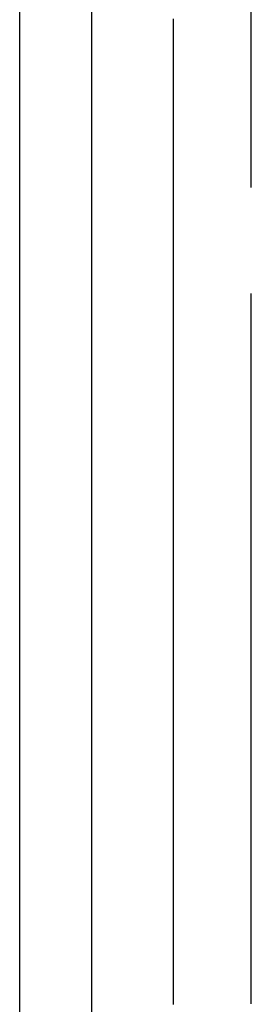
# Model space of a CAD drawing. Header units: millimetres. Extents: x -429 to 783, y -778 to 171.
# Tile 116 of 219: x 225.4 to 229.36, y -417.98 to -401.11. Entities that reach past the tile are written whole.
import ezdxf

# ---------------------------------------------------------------- set-up
doc = ezdxf.new("R2010")
doc.units = ezdxf.units.MM
doc.layers.get('0').update_dxf_attribs({"true_color": 0x000000})

msp = doc.modelspace()

# ---------------------------------------------------------------- linework, layer by layer
at = {"linetype": 'Continuous', "lineweight": -3}
for p, q in [((226.627, -400.531), (226.627, -426.625)), ((226.634, -427.218), (226.634, -401.124))]:
    msp.add_line(p, q, dxfattribs=at)
for points, knots in [([(225.398, -456.167), (225.398, -450.607), (225.398, -442.019), (225.398, -430.781), (225.398, -422.325), (225.398, -415.64), (225.398, -410.568), (225.398, -406.915), (225.398, -403.431), (225.398, -399.013), (225.398, -393.897), (225.398, -388.349), (225.398, -381.663), (225.398, -374.497), (225.398, -367.34), (225.398, -363.223), (225.398, -361.251)], [2064.017193, 2064.017193, 2064.017193, 2064.017193, 2115.813131, 2143.936901, 2172.06067, 2200.18444, 2214.246325, 2228.30821, 2242.370094, 2256.431979, 2284.555749, 2312.679518, 2340.803288, 2397.050827, 2453.298366, 2509.545892, 2509.545892, 2509.545892, 2509.545892]), ([(229.362, -403.986), (229.362, -402.584), (229.362, -399.467), (229.362, -397.445), (229.362, -396.426)], [0.504974, 0.504974, 0.504974, 0.504974, 1, 1.796606, 1.796606, 1.796606, 1.796606])]:
    msp.add_open_spline(points, degree=3, knots=knots, dxfattribs=at)
for points in [[(228.025, -401.099), (228.025, -401.177), (228.025, -401.256), (228.025, -401.334)], [(228.025, -401.334), (228.025, -401.415), (228.025, -401.495), (228.025, -401.576)], [(228.025, -401.576), (228.025, -401.657), (228.025, -401.739), (228.025, -401.82)], [(228.025, -401.82), (228.025, -401.904), (228.025, -401.987), (228.025, -402.071)], [(228.025, -402.071), (228.025, -402.156), (228.025, -402.24), (228.025, -402.325)], [(228.025, -402.325), (228.025, -402.412), (228.025, -402.498), (228.025, -402.585)], [(228.025, -402.585), (228.025, -402.673), (228.025, -402.761), (228.025, -402.849)], [(228.025, -402.849), (228.025, -402.939), (228.025, -403.029), (228.025, -403.119)], [(228.025, -403.119), (228.025, -403.21), (228.025, -403.301), (228.025, -403.392)], [(228.025, -403.392), (228.025, -403.486), (228.025, -403.579), (228.025, -403.673)], [(228.025, -403.673), (228.025, -403.767), (228.025, -403.862), (228.025, -403.956)], [(228.025, -403.956), (228.025, -404.053), (228.025, -404.15), (228.025, -404.247)], [(228.025, -404.247), (228.025, -404.345), (228.025, -404.443), (228.025, -404.541)], [(228.025, -404.541), (228.025, -404.642), (228.025, -404.742), (228.025, -404.843)], [(228.025, -404.843), (228.025, -404.944), (228.025, -405.046), (228.025, -405.148)], [(228.025, -405.148), (228.025, -405.252), (228.025, -405.356), (228.025, -405.46)], [(228.025, -405.46), (228.025, -405.565), (228.025, -405.671), (228.025, -405.776)], [(228.025, -405.776), (228.025, -405.884), (228.025, -405.992), (228.025, -406.1)], [(229.362, -408.965), (229.362, -407.82), (229.362, -406.769), (229.362, -405.803)], [(228.025, -406.1), (228.025, -406.209), (228.025, -406.318), (228.025, -406.427)], [(228.025, -406.427), (228.025, -406.539), (228.025, -406.65), (228.025, -406.762)], [(228.025, -406.762), (228.025, -406.875), (228.025, -406.988), (228.025, -407.101)], [(228.025, -407.101), (228.025, -407.217), (228.025, -407.332), (228.025, -407.448)], [(228.025, -407.448), (228.025, -407.564), (228.025, -407.68), (228.025, -407.796)], [(228.025, -407.796), (228.025, -407.797), (228.025, -407.798), (228.025, -407.798)], [(228.025, -407.798), (228.025, -407.917), (228.025, -408.037), (228.025, -408.157)], [(228.025, -408.157), (228.025, -408.278), (228.025, -408.399), (228.025, -408.519)], [(228.025, -408.519), (228.025, -408.643), (228.025, -408.766), (228.025, -408.889)], [(228.025, -408.889), (228.025, -409.014), (228.025, -409.138), (228.025, -409.263)], [(229.362, -417.974), (229.362, -414.743), (229.362, -411.603), (229.362, -408.965)], [(228.025, -409.263), (228.025, -409.39), (228.025, -409.516), (228.025, -409.643)], [(228.025, -409.643), (228.025, -409.771), (228.025, -409.899), (228.025, -410.027)], [(228.025, -410.027), (228.025, -410.157), (228.025, -410.287), (228.025, -410.417)], [(228.025, -410.417), (228.025, -410.548), (228.025, -410.679), (228.025, -410.81)], [(228.025, -410.81), (228.025, -410.943), (228.025, -411.076), (228.025, -411.209)], [(228.025, -411.209), (228.025, -411.343), (228.025, -411.476), (228.025, -411.61)], [(228.025, -411.61), (228.025, -411.746), (228.025, -411.881), (228.025, -412.017)], [(228.025, -412.017), (228.025, -412.153), (228.025, -412.29), (228.025, -412.426)], [(228.025, -412.426), (228.025, -412.564), (228.025, -412.702), (228.025, -412.84)], [(228.025, -412.84), (228.025, -412.978), (228.025, -413.117), (228.025, -413.255)], [(228.025, -413.255), (228.025, -413.395), (228.025, -413.535), (228.025, -413.675)], [(228.025, -413.675), (228.025, -413.804), (228.025, -413.933), (228.025, -414.061)], [(228.025, -414.061), (228.025, -414.144), (228.025, -414.226), (228.025, -414.308)], [(228.025, -414.308), (228.025, -414.379), (228.025, -414.45), (228.025, -414.521)], [(228.025, -414.521), (228.025, -414.592), (228.025, -414.663), (228.025, -414.734)], [(228.025, -414.734), (228.025, -414.805), (228.025, -414.877), (228.025, -414.948)], [(228.025, -414.948), (228.025, -415.019), (228.025, -415.091), (228.025, -415.162)], [(228.025, -415.162), (228.025, -415.234), (228.025, -415.306), (228.025, -415.377)], [(228.025, -415.377), (228.025, -415.449), (228.025, -415.521), (228.025, -415.593)], [(228.025, -415.593), (228.025, -415.665), (228.025, -415.736), (228.025, -415.808)], [(228.025, -415.808), (228.025, -415.88), (228.025, -415.953), (228.025, -416.025)], [(228.025, -416.025), (228.025, -416.097), (228.025, -416.169), (228.025, -416.241)], [(228.025, -416.241), (228.025, -416.314), (228.025, -416.386), (228.025, -416.458)], [(228.025, -416.458), (228.025, -416.531), (228.025, -416.603), (228.025, -416.676)], [(228.025, -416.676), (228.025, -416.748), (228.025, -416.821), (228.025, -416.893)], [(228.025, -416.893), (228.025, -416.966), (228.025, -417.038), (228.025, -417.111)], [(228.025, -417.111), (228.025, -417.184), (228.025, -417.257), (228.025, -417.329)], [(228.025, -417.329), (228.025, -417.402), (228.025, -417.475), (228.025, -417.548)], [(228.025, -417.548), (228.025, -417.621), (228.025, -417.694), (228.025, -417.766)], [(228.025, -417.766), (228.025, -417.839), (228.025, -417.912), (228.025, -417.985)]]:
    msp.add_open_spline(points, degree=3, dxfattribs=at)

doc.saveas('drawing.dxf')
